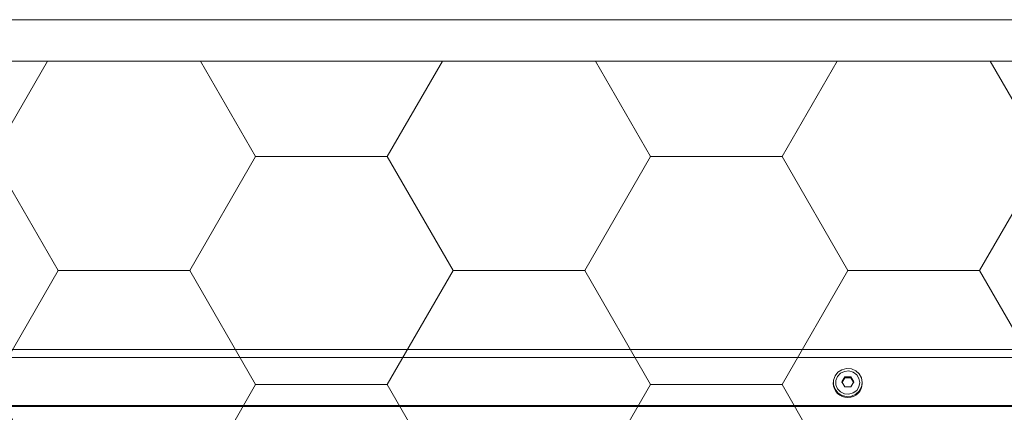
# Model space of a CAD drawing. Header units: millimetres. Extents: x 7483 to 13091, y 8111 to 13871.
# Tile 230 of 256: x 10499 to 10522, y 9285 to 9295. Entities that reach past the tile are written whole.
import ezdxf

# ---------------------------------------------------------------- set-up
doc = ezdxf.new("R2010")
doc.units = ezdxf.units.MM
doc.layers.add('_A_WYCIERACZKA', color=7, linetype='Continuous', lineweight=5, true_color=0xa5a5a5)
doc.layers.add('wymiary', color=7, linetype='Continuous', lineweight=5, true_color=0xb2b2b2)
doc.layers.add('_A_ŚLUSARKA WYPEŁNIENIE', color=7, linetype='Continuous', true_color=0x4c4a44)

# ---------------------------------------------------------------- blocks, each defined once
blk = doc.blocks.new('fgdgdgdfg')
at = {"layer": '_A_ŚLUSARKA WYPEŁNIENIE', "lineweight": 9}
h = blk.add_hatch(dxfattribs=at)
h.set_pattern_fill('HONEY', color=0, angle=180)
h.set_pattern_definition([(180, (56132.2607, -3400.6895), (-4.7625, 2.74963064), [3.175, -6.35]), (60, (56132.2607, -3400.6895), (4.76249999, 2.74963066), [3.175, -6.35]), (120, (56132.2607, -3400.6895), (-1e-08, 5.49926131), [-6.35, 3.175])])
h.paths.add_polyline_path([(5818.229, 11642.933), (5818.229, 11484.933), (6001.229, 11484.933), (6001.229, 11642.933)])
at = {"layer": '_A_ŚLUSARKA WYPEŁNIENIE', "color": 0, "lineweight": 9}
for p, q in [((6002.229, 11643.933), (5817.229, 11643.933)), ((6001.229, 11642.933), (5818.229, 11642.933))]:
    blk.add_line(p, q, dxfattribs=at)
blk = doc.blocks.new('A$C68926FC6')
at = {"color": 7, "linetype": 'Continuous'}
for p, q in [((-756.01, -355.2), (775.99, -355.2)), ((-756.01, -355.44), (775.99, -355.44)), ((112.49, -360.76), (112.49, -360.95)), ((115.27, -359.89), (114.55, -361.1)), ((114.55, -360.87), (115.27, -362.08)), ((117.44, -361.1), (116.71, -359.89)), ((116.71, -362.08), (117.44, -360.87)), ((119.49, -360.95), (119.49, -360.76)), ((114.55, -361.1), (115.27, -362.3)), ((115.27, -362.3), (115.27, -362.08)), ((115.27, -362.08), (116.71, -362.08)), ((116.71, -362.3), (117.44, -361.1)), ((116.71, -362.3), (116.71, -362.08)), ((-756.01, -367), (775.99, -367)), ((-644.73, -368.9), (775.99, -368.9))]:
    blk.add_line(p, q, dxfattribs=at)
for points in [[(112.49, -360.95), (112.68, -362.05), (113.23, -363.03), (114.08, -363.78), (115.13, -364.23), (116.28, -364.32), (117.4, -364.04), (118.36, -363.44), (119.07, -362.56), (119.44, -361.5), (119.44, -360.39), (119.07, -359.34), (118.36, -358.46), (117.4, -357.85), (116.28, -357.58), (115.13, -357.67), (114.08, -358.12), (113.23, -358.87), (112.68, -359.85), (112.49, -360.95)], [(113.09, -360.95), (113.29, -361.96), (113.85, -362.84), (114.7, -363.46), (115.73, -363.74), (116.79, -363.64), (117.74, -363.18), (118.46, -362.42), (118.84, -361.46), (118.84, -360.43), (118.46, -359.47), (117.74, -358.71), (116.79, -358.25), (115.73, -358.16), (114.7, -358.44), (113.85, -359.06), (113.29, -359.94), (113.09, -360.95)]]:
    blk.add_lwpolyline(points, dxfattribs=at)
blk.add_arc((115.99, -360.82), 3.5, 1.3319, 178.6681, dxfattribs=at)
for points in [[(116.71, -359.89), (116.47, -359.89), (115.99, -359.91), (115.51, -359.89), (115.27, -359.89)], [(115.27, -362.3), (115.51, -362.31), (115.99, -362.32), (116.47, -362.31), (116.71, -362.3)]]:
    blk.add_open_spline(points, degree=3, dxfattribs=at)
blk = doc.blocks.new('c.o. ściany_2024-09-18')
at = {"xscale": 0.1, "yscale": 0.1, "zscale": 0.1, "rotation": 180}
blk.add_blockref('A$C68926FC6', (1795.934, -2201.348), dxfattribs=at)

msp = doc.modelspace()

# ---------------------------------------------------------------- block references
at = {"layer": '_A_WYCIERACZKA'}
msp.add_blockref('fgdgdgdfg', (4617.37, -2349.0217), dxfattribs=at)
at = {"layer": 'wymiary'}
msp.add_blockref('c.o. ściany_2024-09-18', (8734.2884, 11451.4122), dxfattribs=at)

doc.saveas('drawing.dxf')
